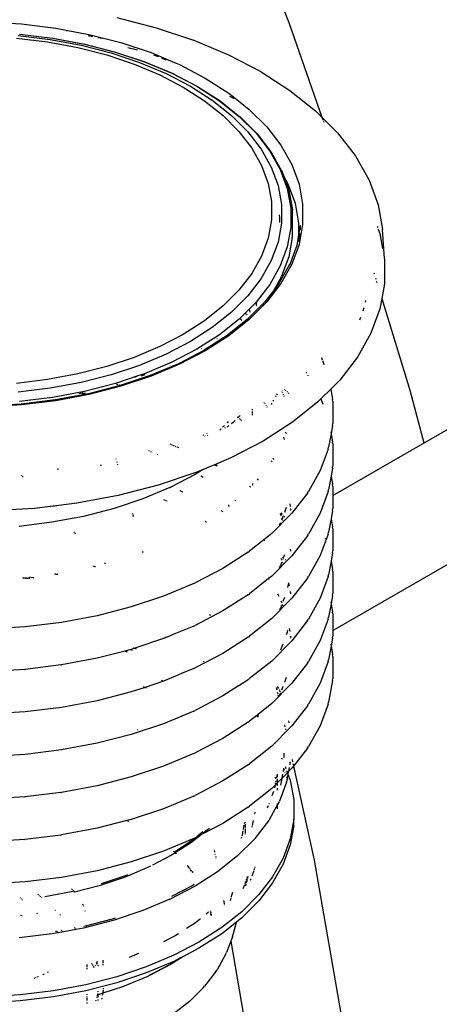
# Model space of a CAD drawing. Extents: x -19547 to -11561, y 2096 to 5601.
# Tile 124 of 168: x -13638 to -13622, y 3030 to 3068. Entities that reach past the tile are written whole.
import ezdxf

# ---------------------------------------------------------------- set-up
doc = ezdxf.new("R2010")
doc.units = 0
doc.header["$MEASUREMENT"] = 0
doc.layers.get('0').update_dxf_attribs({"linetype": 'CONTINUOUS'})
doc.layers.add('PIPING-VENT-ISO', color=3, linetype='CONTINUOUS')
doc.layers.add('TANK-SLOPE', color=2, linetype='CONTINUOUS')

# ---------------------------------------------------------------- blocks, each defined once
blk = doc.blocks.new('8-10 TANKS')
for p, q in [((15.859, 26.417), (17.254, 22.888)), ((13.946, 22.982), (14.704, 22.787)), ((11.443, 22.903), (12.112, 22.862)), ((12.112, 22.862), (12.77, 22.781)), ((12.77, 22.781), (12.969, 22.744)), ((12.969, 22.744), (12.969, 22.742)), ((12.969, 22.744), (13.409, 22.661)), ((12.975, 22.729), (12.978, 22.721)), ((14.704, 22.787), (15.422, 22.548)), ((17.254, 22.888), (17.894, 21.069)), ((12.018, 22.59), (12.614, 22.516)), ((12.048, 22.64), (12.664, 22.564)), ((12.076, 22.666), (12.078, 22.667)), ((12.078, 22.667), (12.71, 22.588)), ((12.664, 22.564), (13.263, 22.452)), ((12.71, 22.588), (12.713, 22.589)), ((12.71, 22.588), (13.327, 22.473)), ((12.713, 22.589), (13.33, 22.473)), ((13.396, 22.637), (13.476, 22.622)), ((13.409, 22.661), (13.792, 22.563)), ((13.581, 22.603), (13.662, 22.587)), ((13.768, 22.567), (13.792, 22.563)), ((13.792, 22.563), (14.024, 22.503)), ((15.427, 22.546), (15.422, 22.548)), ((15.427, 22.546), (16.098, 22.264)), ((12.614, 22.516), (13.194, 22.408)), ((13.194, 22.408), (13.751, 22.265)), ((13.263, 22.452), (13.838, 22.304)), ((13.327, 22.473), (13.919, 22.321)), ((13.33, 22.473), (13.923, 22.321)), ((14.024, 22.503), (14.606, 22.309)), ((14.161, 22.408), (14.346, 22.36)), ((13.751, 22.265), (14.278, 22.089)), ((13.838, 22.304), (14.383, 22.122)), ((13.919, 22.321), (14.48, 22.133)), ((13.923, 22.321), (14.486, 22.133)), ((14.606, 22.309), (14.937, 22.17)), ((14.652, 22.265), (14.744, 22.235)), ((14.805, 22.201), (14.897, 22.171)), ((14.913, 22.178), (14.937, 22.17)), ((14.937, 22.17), (15.09, 22.106)), ((16.098, 22.264), (16.715, 21.944)), ((14.278, 22.089), (14.771, 21.882)), ((14.383, 22.122), (14.893, 21.908)), ((14.48, 22.133), (15.005, 21.913)), ((14.488, 22.132), (14.486, 22.133)), ((14.488, 22.132), (15.013, 21.912)), ((15.066, 22.114), (15.09, 22.106)), ((15.09, 22.106), (15.15, 22.081)), ((15.15, 22.081), (15.649, 21.821)), ((14.771, 21.882), (15.224, 21.646)), ((14.893, 21.908), (15.361, 21.665)), ((15.005, 21.913), (15.487, 21.663)), ((15.013, 21.912), (15.496, 21.661)), ((15.649, 21.821), (16.099, 21.533)), ((16.721, 21.94), (16.715, 21.944)), ((16.721, 21.94), (17.277, 21.584)), ((15.224, 21.646), (15.632, 21.385)), ((15.361, 21.665), (15.782, 21.395)), ((15.487, 21.663), (15.92, 21.385)), ((15.499, 21.659), (15.496, 21.661)), ((15.499, 21.659), (15.934, 21.38)), ((17.277, 21.584), (17.772, 21.191)), ((15.782, 21.395), (16.152, 21.101)), ((16.099, 21.533), (16.288, 21.383)), ((16.112, 21.475), (16.204, 21.427)), ((15.632, 21.385), (15.99, 21.1)), ((15.92, 21.385), (16.301, 21.082)), ((15.934, 21.38), (16.316, 21.077)), ((16.275, 21.39), (16.288, 21.383)), ((16.288, 21.383), (16.495, 21.219)), ((16.495, 21.219), (16.831, 20.883)), ((15.99, 21.1), (16.295, 20.796)), ((16.152, 21.101), (16.467, 20.786)), ((16.301, 21.082), (16.626, 20.758)), ((16.319, 21.074), (16.316, 21.077)), ((16.319, 21.074), (16.644, 20.749)), ((17.772, 21.191), (17.894, 21.069)), ((17.894, 21.069), (18.188, 20.775)), ((17.894, 21.069), (17.915, 21.008)), ((16.831, 20.883), (17.104, 20.528)), ((17.921, 20.991), (17.928, 20.972)), ((16.295, 20.796), (16.543, 20.474)), ((16.467, 20.786), (16.723, 20.454)), ((16.626, 20.758), (16.889, 20.416)), ((16.647, 20.746), (16.644, 20.749)), ((16.647, 20.746), (16.912, 20.403)), ((18.194, 20.769), (18.188, 20.775)), ((18.194, 20.769), (18.532, 20.33)), ((16.543, 20.474), (16.731, 20.139)), ((16.723, 20.454), (16.918, 20.108)), ((17.104, 20.528), (17.312, 20.159)), ((16.889, 20.416), (17.09, 20.06)), ((16.914, 20.4), (16.912, 20.403)), ((16.916, 20.396), (16.914, 20.4)), ((16.916, 20.396), (17.118, 20.038)), ((18.537, 20.323), (18.532, 20.33)), ((18.543, 20.315), (18.537, 20.323)), ((18.543, 20.315), (18.8, 19.857)), ((16.731, 20.139), (16.858, 19.795)), ((16.918, 20.108), (17.049, 19.753)), ((17.312, 20.159), (17.452, 19.779)), ((17.09, 20.06), (17.224, 19.694)), ((17.119, 20.034), (17.118, 20.038)), ((17.119, 20.034), (17.159, 19.928)), ((17.159, 19.928), (17.237, 19.788)), ((17.159, 19.928), (17.255, 19.667)), ((16.858, 19.795), (16.922, 19.445)), ((17.049, 19.753), (17.114, 19.391)), ((17.224, 19.694), (17.292, 19.322)), ((17.237, 19.788), (17.375, 19.413)), ((17.452, 19.779), (17.522, 19.393)), ((18.8, 19.857), (18.974, 19.386)), ((17.256, 19.662), (17.255, 19.667)), ((17.256, 19.662), (17.324, 19.288)), ((16.922, 19.445), (16.922, 19.093)), ((17.114, 19.391), (17.114, 19.028)), ((17.292, 19.322), (17.292, 18.947)), ((17.375, 19.413), (17.445, 19.032)), ((17.522, 19.393), (17.522, 19.005)), ((18.974, 19.386), (19.061, 18.908)), ((17.068, 19.189), (17.077, 19.139)), ((17.077, 19.139), (17.077, 19.043)), ((17.325, 19.284), (17.324, 19.288)), ((17.325, 19.279), (17.325, 19.284)), ((17.325, 18.781), (17.325, 19.279)), ((16.922, 19.093), (16.858, 18.744)), ((17.114, 19.028), (17.049, 18.666)), ((17.292, 18.947), (17.224, 18.575)), ((17.445, 19.032), (17.445, 18.806)), ((17.477, 18.986), (17.445, 18.806)), ((17.522, 19.005), (17.452, 18.619)), ((17.477, 18.986), (17.471, 18.896)), ((18.957, 18.969), (18.966, 18.946)), ((16.858, 18.744), (16.731, 18.399)), ((17.321, 18.756), (17.253, 18.382)), ((17.321, 18.756), (17.325, 18.781)), ((17.445, 18.806), (17.408, 18.603)), ((17.445, 18.806), (17.445, 18.754)), ((17.465, 18.819), (17.453, 18.723)), ((17.465, 18.829), (17.465, 18.819)), ((18.977, 18.916), (19.008, 18.831)), ((19.008, 18.831), (19.061, 18.543)), ((19.096, 18.35), (19.061, 18.908)), ((17.049, 18.666), (16.918, 18.311)), ((17.224, 18.575), (17.09, 18.209)), ((17.408, 18.603), (17.273, 18.236)), ((17.452, 18.619), (17.427, 18.551)), ((17.433, 18.584), (17.427, 18.551)), ((17.445, 18.715), (17.445, 18.675)), ((16.731, 18.399), (16.543, 18.065)), ((17.253, 18.382), (17.118, 18.014)), ((17.427, 18.551), (17.312, 18.239)), ((16.918, 18.311), (16.723, 17.965)), ((17.09, 18.209), (16.889, 17.853)), ((17.272, 18.235), (17.066, 17.87)), ((17.312, 18.239), (17.104, 17.87)), ((17.272, 18.235), (17.269, 18.226)), ((17.273, 18.236), (17.272, 18.235)), ((19.096, 18.35), (19.096, 17.867)), ((16.543, 18.065), (16.295, 17.743)), ((17.106, 17.992), (16.959, 17.73)), ((17.106, 17.992), (17.118, 18.014)), ((18.89, 18.078), (18.898, 18.054)), ((18.912, 18.008), (18.912, 18.007)), ((16.723, 17.965), (16.467, 17.633)), ((16.889, 17.853), (16.626, 17.511)), ((17.104, 17.87), (16.831, 17.515)), ((17.066, 17.87), (16.959, 17.73)), ((18.923, 17.972), (18.928, 17.955)), ((18.938, 17.924), (18.942, 17.91)), ((18.946, 17.897), (18.95, 17.884)), ((19.096, 17.867), (19.044, 17.58)), ((16.295, 17.743), (15.99, 17.439)), ((16.467, 17.633), (16.152, 17.318)), ((16.959, 17.73), (16.795, 17.517)), ((16.959, 17.73), (16.912, 17.646)), ((15.99, 17.439), (15.632, 17.154)), ((16.626, 17.511), (16.301, 17.187)), ((16.795, 17.517), (16.461, 17.183)), ((16.753, 17.438), (16.495, 17.179)), ((16.626, 17.496), (16.626, 17.473)), ((16.626, 17.466), (16.626, 17.459)), ((16.626, 17.452), (16.626, 17.44)), ((16.831, 17.515), (16.753, 17.438)), ((16.78, 17.472), (16.753, 17.438)), ((18.729, 17.544), (18.722, 17.51)), ((19.044, 17.58), (19.008, 17.386)), ((19.044, 17.58), (19.586, 15.818)), ((16.152, 17.318), (15.782, 17.024)), ((16.423, 17.293), (16.437, 17.284)), ((16.441, 17.281), (16.446, 17.279)), ((16.45, 17.276), (16.457, 17.271)), ((16.497, 17.367), (16.5, 17.348)), ((16.501, 17.341), (16.503, 17.335)), ((16.504, 17.33), (16.505, 17.32)), ((18.7, 17.4), (18.677, 17.337)), ((19.008, 17.386), (18.834, 16.913)), ((15.632, 17.154), (15.224, 16.892)), ((16.301, 17.187), (15.92, 16.884)), ((16.461, 17.183), (16.068, 16.871)), ((16.495, 17.179), (16.099, 16.865)), ((16.326, 17.196), (16.334, 17.181)), ((16.337, 17.176), (16.339, 17.172)), ((16.342, 17.168), (16.346, 17.16)), ((18.633, 17.218), (18.613, 17.163)), ((15.224, 16.892), (14.771, 16.657)), ((15.782, 17.024), (15.361, 16.754)), ((15.92, 16.884), (15.487, 16.606)), ((16.068, 16.871), (15.627, 16.588)), ((16.099, 16.865), (15.649, 16.577)), ((18.834, 16.913), (18.575, 16.453)), ((15.361, 16.754), (14.893, 16.51)), ((15.873, 16.815), (15.878, 16.812)), ((14.771, 16.657), (14.278, 16.45)), ((14.893, 16.51), (14.383, 16.297)), ((15.487, 16.606), (15.005, 16.356)), ((15.621, 16.584), (15.13, 16.329)), ((15.649, 16.577), (15.15, 16.317)), ((15.569, 16.62), (15.573, 16.617)), ((15.621, 16.584), (15.624, 16.586)), ((15.624, 16.586), (15.627, 16.588)), ((14.278, 16.45), (13.751, 16.274)), ((14.383, 16.297), (13.838, 16.115)), ((15.005, 16.356), (14.48, 16.136)), ((15.13, 16.329), (14.588, 16.102)), ((15.15, 16.317), (14.606, 16.089)), ((17.882, 16.445), (17.898, 16.4)), ((17.902, 16.389), (17.92, 16.341)), ((17.924, 16.33), (17.932, 16.308)), ((18.575, 16.453), (18.235, 16.011)), ((13.194, 16.131), (12.614, 16.022)), ((13.751, 16.274), (13.194, 16.131)), ((13.838, 16.115), (13.263, 15.967)), ((14.348, 16.092), (13.919, 15.949)), ((14.588, 16.102), (14.009, 15.909)), ((14.348, 16.092), (14.286, 16.065)), ((14.48, 16.136), (14.348, 16.092)), ((14.483, 16.114), (14.416, 16.086)), ((17.586, 16.161), (17.593, 16.152)), ((17.631, 16.096), (17.625, 16.106)), ((12.614, 16.022), (12.018, 15.949)), ((13.263, 15.967), (12.664, 15.855)), ((13.919, 15.949), (13.327, 15.796)), ((14.009, 15.909), (13.398, 15.752)), ((13.943, 15.934), (13.953, 15.932)), ((13.962, 15.929), (13.972, 15.927)), ((13.991, 15.922), (14, 15.919)), ((14.008, 15.917), (14.016, 15.915)), ((14.606, 16.089), (14.024, 15.895)), ((18.235, 16.011), (18.062, 15.839)), ((12.664, 15.855), (12.048, 15.779)), ((13.327, 15.796), (12.71, 15.681)), ((13.398, 15.752), (12.762, 15.633)), ((13.409, 15.737), (12.77, 15.617)), ((13.297, 15.769), (13.217, 15.749)), ((13.337, 15.759), (13.278, 15.744)), ((14.024, 15.895), (13.409, 15.737)), ((17.031, 15.748), (17.02, 15.73)), ((17.123, 15.807), (17.126, 15.798)), ((17.13, 15.788), (17.134, 15.777)), ((17.146, 15.744), (17.15, 15.733)), ((17.172, 15.839), (17.179, 15.832)), ((17.187, 15.824), (17.195, 15.816)), ((17.22, 15.792), (17.228, 15.783)), ((17.245, 15.767), (17.253, 15.759)), ((18.062, 15.839), (17.873, 15.65)), ((18.062, 15.839), (18.098, 15.64)), ((19.586, 15.818), (19.854, 14.804)), ((12.107, 15.552), (11.442, 15.512)), ((12.112, 15.536), (11.443, 15.495)), ((12.71, 15.681), (12.076, 15.603)), ((12.762, 15.633), (12.107, 15.552)), ((12.77, 15.617), (12.112, 15.536)), ((16.773, 15.583), (16.779, 15.575)), ((16.785, 15.567), (16.792, 15.558)), ((16.813, 15.531), (16.82, 15.521)), ((16.926, 15.562), (16.914, 15.542)), ((16.962, 15.626), (16.95, 15.605)), ((17.009, 15.71), (16.998, 15.69)), ((17.158, 15.711), (17.162, 15.701)), ((17.816, 15.593), (17.324, 15.202)), ((17.873, 15.65), (17.816, 15.593)), ((17.873, 15.65), (17.91, 15.551)), ((18.102, 15.603), (18.098, 15.64)), ((18.102, 15.603), (18.102, 15.18)), ((16.32, 15.335), (16.279, 15.294)), ((16.548, 15.454), (16.548, 15.432)), ((16.548, 15.407), (16.548, 15.381)), ((16.548, 15.368), (16.548, 15.342)), ((16.834, 15.503), (16.841, 15.494)), ((16.073, 15.194), (16.069, 15.19)), ((16.073, 15.194), (16.074, 15.196)), ((16.074, 15.196), (16.077, 15.198)), ((16.09, 15.216), (16.077, 15.198)), ((16.191, 15.207), (16.151, 15.175)), ((16.222, 15.237), (16.191, 15.207)), ((16.264, 15.306), (16.279, 15.294)), ((16.279, 15.294), (16.273, 15.289)), ((16.279, 15.294), (16.281, 15.292)), ((16.299, 15.278), (16.311, 15.268)), ((16.311, 15.268), (16.318, 15.262)), ((16.326, 15.253), (16.343, 15.236)), ((17.324, 15.202), (16.764, 14.842)), ((18.098, 15.142), (18.102, 15.18)), ((15.602, 14.964), (15.614, 14.957)), ((15.676, 14.995), (15.679, 14.984)), ((15.686, 14.962), (15.689, 14.951)), ((15.952, 15.074), (15.931, 15.052)), ((15.982, 15.123), (15.989, 15.12)), ((15.989, 15.12), (15.995, 15.116)), ((16.016, 15.138), (15.995, 15.116)), ((16.018, 15.101), (16.03, 15.094)), ((16.104, 15.137), (16.07, 15.11)), ((17.186, 15.009), (17.202, 14.993)), ((17.204, 14.991), (17.211, 14.984)), ((18.069, 14.983), (18.022, 14.722)), ((18.062, 15.02), (18.069, 14.983)), ((18.098, 15.142), (18.069, 14.983)), ((18.069, 14.983), (18.098, 14.823)), ((14.967, 14.787), (14.978, 14.782)), ((14.991, 14.777), (15.005, 14.771)), ((15.637, 14.942), (15.649, 14.934)), ((16.764, 14.842), (16.141, 14.519)), ((17.151, 14.914), (17.162, 14.884)), ((17.163, 14.88), (17.168, 14.868)), ((18.102, 14.786), (18.098, 14.823)), ((18.102, 14.786), (18.102, 14.362)), ((14.553, 14.659), (14.566, 14.653)), ((14.594, 14.641), (14.61, 14.635)), ((14.713, 14.592), (14.729, 14.585)), ((15.019, 14.765), (15.05, 14.752)), ((15.066, 14.745), (15.082, 14.739)), ((15.098, 14.732), (15.13, 14.718)), ((18.01, 14.685), (17.858, 14.272)), ((18.01, 14.685), (18.022, 14.722)), ((13.928, 14.498), (13.93, 14.49)), ((13.935, 14.472), (13.936, 14.471)), ((13.945, 14.442), (13.948, 14.431)), ((13.958, 14.398), (13.962, 14.387)), ((15.828, 14.387), (15.596, 14.29)), ((15.859, 14.4), (15.828, 14.387)), ((15.828, 14.387), (15.868, 14.366)), ((16.141, 14.519), (15.859, 14.4)), ((15.859, 14.4), (15.869, 14.367)), ((16.913, 14.462), (16.915, 14.46)), ((16.917, 14.458), (16.927, 14.45)), ((16.927, 14.45), (16.936, 14.442)), ((16.947, 14.514), (16.95, 14.508)), ((16.952, 14.505), (16.957, 14.497)), ((16.958, 14.494), (16.963, 14.485)), ((12.799, 14.308), (12.825, 14.303)), ((13.625, 14.382), (13.651, 14.375)), ((15.464, 14.235), (14.739, 13.993)), ((15.454, 14.199), (14.975, 13.95)), ((15.596, 14.29), (15.454, 14.199)), ((15.596, 14.29), (15.464, 14.235)), ((17.858, 14.272), (17.632, 13.87)), ((18.098, 14.325), (18.069, 14.165)), ((18.098, 14.325), (18.102, 14.362)), ((12.142, 14.148), (12.112, 14.18)), ((15.563, 14.172), (15.57, 14.168)), ((15.574, 14.165), (15.583, 14.159)), ((15.588, 14.157), (15.607, 14.144)), ((16.554, 14.026), (16.554, 13.991)), ((16.644, 14.116), (16.659, 14.096)), ((16.66, 14.094), (16.662, 14.092)), ((18.069, 14.165), (18.022, 13.904)), ((18.068, 14.172), (18.069, 14.165)), ((18.069, 14.165), (18.098, 14.005)), ((14.739, 13.993), (13.974, 13.796)), ((14.968, 13.947), (14.449, 13.729)), ((14.968, 13.947), (14.975, 13.95)), ((15.15, 13.893), (15.155, 13.891)), ((15.159, 13.889), (15.175, 13.882)), ((15.181, 13.88), (15.199, 13.872)), ((15.211, 13.867), (15.217, 13.865)), ((16.5, 13.972), (16.52, 13.957)), ((16.522, 13.955), (16.524, 13.954)), ((16.554, 13.988), (16.554, 13.984)), ((17.613, 13.839), (17.316, 13.454)), ((17.613, 13.839), (17.632, 13.87)), ((18.01, 13.869), (17.858, 13.456)), ((18.01, 13.869), (18.022, 13.904)), ((18.102, 13.968), (18.098, 14.005)), ((18.102, 13.968), (18.102, 13.545)), ((13.178, 13.647), (12.829, 13.604)), ((13.974, 13.796), (13.178, 13.647)), ((14.449, 13.729), (13.892, 13.544)), ((14.843, 13.72), (14.877, 13.706)), ((14.89, 13.7), (14.916, 13.689)), ((16.216, 13.71), (16.218, 13.709)), ((16.22, 13.707), (16.229, 13.7)), ((16.231, 13.698), (16.239, 13.692)), ((17.273, 13.632), (17.282, 13.581)), ((12.359, 13.547), (11.526, 13.496)), ((12.666, 13.584), (12.359, 13.547)), ((12.829, 13.604), (12.666, 13.584)), ((12.672, 13.577), (12.666, 13.584)), ((12.829, 13.604), (12.707, 13.581)), ((13.892, 13.544), (13.306, 13.393)), ((14.249, 13.447), (14.251, 13.439)), ((15.955, 13.503), (15.958, 13.502)), ((15.961, 13.501), (15.971, 13.495)), ((15.974, 13.494), (15.983, 13.489)), ((16.094, 13.614), (16.095, 13.611)), ((16.096, 13.608), (16.099, 13.596)), ((16.099, 13.594), (16.102, 13.583)), ((17.088, 13.447), (17.091, 13.443)), ((17.092, 13.439), (17.091, 13.443)), ((17.1, 13.46), (17.13, 13.43)), ((17.205, 13.564), (17.17, 13.47)), ((17.29, 13.539), (17.291, 13.535)), ((17.291, 13.531), (17.291, 13.535)), ((17.292, 13.529), (17.291, 13.531)), ((17.292, 13.529), (17.291, 13.505)), ((17.291, 13.427), (17.316, 13.454)), ((17.858, 13.456), (17.632, 13.054)), ((18.098, 13.508), (18.069, 13.348)), ((18.098, 13.508), (18.102, 13.545)), ((12.695, 13.279), (12.067, 13.201)), ((13.306, 13.393), (12.695, 13.279)), ((14.252, 13.434), (14.254, 13.429)), ((14.255, 13.424), (14.259, 13.408)), ((14.261, 13.403), (14.263, 13.392)), ((15.648, 13.301), (15.664, 13.29)), ((15.667, 13.289), (15.671, 13.286)), ((17.291, 13.427), (16.927, 13.064)), ((17.091, 13.253), (17.072, 13.221)), ((17.092, 13.257), (17.091, 13.253)), ((17.093, 13.437), (17.092, 13.439)), ((17.092, 13.257), (17.093, 13.259)), ((17.093, 13.437), (17.105, 13.404)), ((17.097, 13.272), (17.093, 13.259)), ((17.126, 13.348), (17.116, 13.323)), ((17.118, 13.368), (17.126, 13.348)), ((17.141, 13.39), (17.126, 13.348)), ((17.126, 13.348), (17.13, 13.337)), ((17.139, 13.313), (17.14, 13.309)), ((17.155, 13.405), (17.177, 13.383)), ((18.069, 13.348), (18.022, 13.087)), ((18.068, 13.355), (18.069, 13.348)), ((18.069, 13.348), (18.098, 13.189)), ((13.127, 13.088), (13.116, 13.099)), ((13.143, 13.07), (13.131, 13.083)), ((13.156, 13.057), (13.147, 13.066)), ((16.927, 13.064), (16.864, 13.013)), ((18.01, 13.051), (18.022, 13.087)), ((18.102, 13.152), (18.098, 13.189)), ((18.102, 13.152), (18.102, 12.728)), ((16.772, 12.94), (16.5, 12.724)), ((16.767, 12.943), (16.772, 12.94)), ((16.864, 13.013), (16.772, 12.94)), ((16.772, 12.94), (16.792, 12.924)), ((16.864, 13.013), (16.861, 13.017)), ((16.872, 13.004), (16.864, 13.013)), ((17.613, 13.022), (17.316, 12.637)), ((17.613, 13.022), (17.632, 13.054)), ((18.01, 13.051), (17.858, 12.638)), ((17.954, 12.979), (17.96, 12.964)), ((14.44, 12.723), (14.442, 12.716)), ((14.443, 12.713), (14.447, 12.699)), ((16.473, 12.703), (15.989, 12.393)), ((16.473, 12.703), (16.5, 12.724)), ((17.282, 12.764), (17.29, 12.721)), ((18.098, 12.691), (18.069, 12.531)), ((18.098, 12.691), (18.102, 12.728)), ((13.719, 12.489), (13.71, 12.497)), ((16.352, 12.639), (16.353, 12.634)), ((17.291, 12.61), (16.927, 12.246)), ((17.116, 12.506), (17.093, 12.442)), ((17.105, 12.587), (17.119, 12.55)), ((17.13, 12.519), (17.14, 12.492)), ((17.131, 12.613), (17.149, 12.595)), ((17.149, 12.595), (17.141, 12.573)), ((17.17, 12.652), (17.149, 12.595)), ((17.149, 12.595), (17.156, 12.588)), ((17.177, 12.566), (17.189, 12.555)), ((17.291, 12.61), (17.316, 12.637)), ((17.858, 12.638), (17.632, 12.236)), ((18.069, 12.531), (18.022, 12.27)), ((18.068, 12.538), (18.069, 12.531)), ((18.069, 12.531), (18.098, 12.371)), ((13.487, 12.439), (13.507, 12.434)), ((13.517, 12.432), (13.537, 12.427)), ((13.731, 12.476), (13.722, 12.485)), ((15.989, 12.393), (15.452, 12.114)), ((17.091, 12.436), (17.071, 12.402)), ((17.091, 12.436), (17.092, 12.44)), ((17.092, 12.44), (17.093, 12.442)), ((18.102, 12.334), (18.098, 12.371)), ((18.102, 12.334), (18.102, 11.911)), ((12.134, 12.213), (12.165, 12.209)), ((12.174, 12.218), (12.204, 12.214)), ((12.175, 12.208), (12.211, 12.204)), ((12.214, 12.213), (12.25, 12.208)), ((12.219, 12.203), (12.234, 12.201)), ((12.25, 12.227), (12.281, 12.224)), ((12.258, 12.208), (12.273, 12.206)), ((12.291, 12.222), (12.327, 12.218)), ((12.335, 12.217), (12.35, 12.215)), ((12.749, 12.29), (12.769, 12.287)), ((12.775, 12.285), (12.81, 12.279)), ((16.864, 12.196), (16.5, 11.907)), ((16.861, 12.2), (16.864, 12.196)), ((16.927, 12.246), (16.864, 12.196)), ((16.864, 12.196), (16.872, 12.186)), ((17.249, 12.116), (17.232, 12.025)), ((17.251, 12.118), (17.262, 12.055)), ((17.613, 12.204), (17.316, 11.819)), ((17.613, 12.204), (17.632, 12.236)), ((18.01, 12.234), (17.858, 11.821)), ((18.01, 12.234), (18.022, 12.27)), ((15.426, 12.102), (14.845, 11.858)), ((15.426, 12.102), (15.452, 12.114)), ((17.282, 11.947), (17.29, 11.904)), ((14.845, 11.858), (14.222, 11.651)), ((16.473, 11.887), (15.989, 11.577)), ((16.473, 11.887), (16.5, 11.907)), ((17.291, 11.792), (16.927, 11.429)), ((17.037, 11.904), (17.064, 11.856)), ((17.105, 11.77), (17.119, 11.733)), ((17.171, 11.836), (17.141, 11.755)), ((17.291, 11.792), (17.316, 11.819)), ((17.858, 11.821), (17.632, 11.419)), ((18.062, 11.751), (18.069, 11.714)), ((18.098, 11.874), (18.069, 11.714)), ((18.098, 11.874), (18.102, 11.911)), ((14.222, 11.651), (13.566, 11.482)), ((15.989, 11.577), (15.452, 11.297)), ((17.091, 11.618), (17.074, 11.59)), ((17.091, 11.618), (17.092, 11.623)), ((17.092, 11.623), (17.093, 11.624)), ((17.116, 11.688), (17.093, 11.624)), ((17.13, 11.702), (17.14, 11.675)), ((18.069, 11.714), (18.022, 11.453)), ((18.069, 11.714), (18.098, 11.554)), ((18.102, 11.517), (18.098, 11.554)), ((13.566, 11.482), (12.883, 11.354)), ((15.725, 11.506), (15.749, 11.491)), ((16.927, 11.429), (16.5, 11.09)), ((17.613, 11.388), (17.316, 11.003)), ((17.613, 11.388), (17.632, 11.419)), ((18.01, 11.417), (17.858, 11.004)), ((18.01, 11.417), (18.022, 11.453)), ((18.102, 11.517), (18.102, 11.093)), ((12.181, 11.268), (11.466, 11.224)), ((12.883, 11.354), (12.181, 11.268)), ((15.426, 11.285), (15.077, 11.139)), ((15.213, 11.205), (15.219, 11.202)), ((15.239, 11.216), (15.243, 11.214)), ((15.426, 11.285), (15.452, 11.297)), ((17.232, 11.208), (17.225, 11.168)), ((17.262, 11.238), (17.273, 11.181)), ((14.845, 11.042), (14.294, 10.858)), ((14.88, 11.057), (14.845, 11.042)), ((14.874, 11.08), (14.878, 11.065)), ((14.879, 11.062), (14.88, 11.057)), ((15.077, 11.139), (14.88, 11.057)), ((15.077, 11.139), (15.071, 11.145)), ((16.473, 11.069), (15.989, 10.759)), ((16.473, 11.069), (16.5, 11.09)), ((17.224, 11.161), (17.205, 11.113)), ((17.224, 11.161), (17.225, 11.166)), ((17.225, 11.166), (17.225, 11.168)), ((17.29, 11.087), (17.291, 11.084)), ((17.291, 11.08), (17.291, 11.084)), ((17.292, 11.077), (17.291, 11.08)), ((17.292, 11.077), (17.291, 11.054)), ((17.291, 10.976), (17.316, 11.003)), ((17.858, 11.004), (17.632, 10.603)), ((18.098, 11.056), (18.069, 10.897)), ((18.098, 11.056), (18.102, 11.093)), ((14.104, 10.804), (13.566, 10.666)), ((14.096, 10.806), (14.104, 10.804)), ((14.214, 10.832), (14.104, 10.804)), ((14.104, 10.804), (14.144, 10.791)), ((14.207, 10.835), (14.214, 10.832)), ((14.222, 10.834), (14.214, 10.832)), ((14.214, 10.832), (14.241, 10.823)), ((14.294, 10.858), (14.222, 10.834)), ((14.264, 10.868), (14.275, 10.864)), ((14.289, 10.859), (14.294, 10.858)), ((14.294, 10.858), (14.32, 10.849)), ((17.291, 10.976), (16.927, 10.612)), ((17.141, 10.939), (17.097, 10.82)), ((18.069, 10.897), (18.022, 10.635)), ((18.062, 10.934), (18.068, 10.904)), ((18.069, 10.897), (18.098, 10.737)), ((13.566, 10.666), (12.883, 10.537)), ((15.989, 10.759), (15.452, 10.48)), ((15.625, 10.595), (15.616, 10.604)), ((16.927, 10.612), (16.5, 10.273)), ((17.073, 10.772), (17.072, 10.769)), ((17.613, 10.57), (17.632, 10.603)), ((18.01, 10.6), (18.022, 10.635)), ((18.102, 10.7), (18.098, 10.737)), ((18.102, 10.7), (18.102, 10.277)), ((12.173, 10.45), (11.464, 10.407)), ((12.173, 10.45), (12.181, 10.451)), ((12.87, 10.536), (12.181, 10.451)), ((12.87, 10.536), (12.883, 10.537)), ((15.426, 10.468), (15.189, 10.369)), ((15.426, 10.468), (15.452, 10.48)), ((17.613, 10.57), (17.316, 10.185)), ((18.01, 10.6), (17.858, 10.187)), ((14.845, 10.224), (14.489, 10.106)), ((14.809, 10.241), (14.839, 10.225)), ((15.075, 10.321), (14.845, 10.224)), ((15.073, 10.329), (15.075, 10.321)), ((15.189, 10.369), (15.075, 10.321)), ((15.18, 10.374), (15.189, 10.369)), ((15.217, 10.389), (15.222, 10.386)), ((16.473, 10.252), (16.31, 10.148)), ((16.473, 10.252), (16.5, 10.273)), ((17.205, 10.296), (17.17, 10.201)), ((18.098, 10.24), (18.022, 9.819)), ((18.098, 10.24), (18.102, 10.277)), ((14.489, 10.106), (14.222, 10.017)), ((14.456, 10.123), (14.486, 10.107)), ((14.489, 10.106), (14.51, 10.095)), ((16.285, 10.132), (15.989, 9.942)), ((16.284, 10.134), (16.285, 10.132)), ((16.31, 10.148), (16.285, 10.132)), ((16.285, 10.132), (16.286, 10.13)), ((16.308, 10.15), (16.31, 10.148)), ((17.291, 10.158), (16.927, 9.795)), ((17.014, 10.104), (17.025, 10.055)), ((17.034, 10.124), (17.056, 10.086)), ((17.074, 10.05), (17.073, 10.053)), ((17.074, 10.05), (17.084, 10.022)), ((17.141, 10.121), (17.116, 10.054)), ((17.291, 10.158), (17.316, 10.185)), ((17.858, 10.187), (17.632, 9.785)), ((13.566, 9.848), (12.883, 9.72)), ((14.222, 10.017), (13.566, 9.848)), ((15.989, 9.942), (15.452, 9.663)), ((17.034, 10.014), (17.042, 9.98)), ((17.047, 9.953), (17.053, 9.928)), ((17.091, 9.984), (17.072, 9.952)), ((17.091, 9.984), (17.092, 9.988)), ((17.092, 9.988), (17.093, 9.99)), ((17.093, 9.999), (17.095, 9.995)), ((17.095, 9.995), (17.093, 9.99)), ((17.097, 10.003), (17.095, 9.995)), ((17.095, 9.995), (17.098, 9.986)), ((12.883, 9.72), (12.181, 9.634)), ((15.426, 9.65), (15.452, 9.663)), ((16.927, 9.795), (16.665, 9.586)), ((17.613, 9.753), (17.316, 9.368)), ((17.613, 9.753), (17.632, 9.785)), ((18.01, 9.782), (17.858, 9.369)), ((18.01, 9.782), (18.022, 9.819)), ((12.181, 9.634), (11.466, 9.59)), ((15.426, 9.65), (14.845, 9.407)), ((16.638, 9.565), (16.5, 9.456)), ((16.659, 9.581), (16.638, 9.565)), ((16.638, 9.565), (16.641, 9.548)), ((16.659, 9.581), (16.651, 9.541)), ((16.665, 9.586), (16.659, 9.581)), ((16.665, 9.532), (16.665, 9.586)), ((14.845, 9.407), (14.222, 9.199)), ((14.351, 9.286), (14.346, 9.292)), ((16.473, 9.435), (15.989, 9.125)), ((16.473, 9.435), (16.5, 9.456)), ((17.291, 9.341), (16.927, 8.978)), ((17.172, 9.386), (17.181, 9.344)), ((17.189, 9.309), (17.193, 9.292)), ((17.25, 9.464), (17.258, 9.421)), ((17.291, 9.341), (17.316, 9.368)), ((17.858, 9.369), (17.632, 8.968)), ((14.222, 9.199), (13.566, 9.031)), ((15.989, 9.125), (15.452, 8.846)), ((12.883, 8.903), (12.181, 8.816)), ((13.566, 9.031), (12.883, 8.903)), ((16.927, 8.978), (16.5, 8.638)), ((17.613, 8.936), (17.347, 8.591)), ((17.613, 8.936), (17.632, 8.968)), ((12.181, 8.816), (11.466, 8.773)), ((15.426, 8.834), (14.845, 8.59)), ((15.426, 8.834), (15.452, 8.846)), ((17.113, 8.75), (17.127, 8.725)), ((17.161, 8.84), (17.161, 8.759)), ((17.319, 8.716), (17.328, 8.675)), ((14.845, 8.59), (14.222, 8.383)), ((16.473, 8.618), (16.26, 8.482)), ((16.473, 8.618), (16.5, 8.638)), ((17.155, 8.549), (17.144, 8.491)), ((17.154, 8.551), (17.155, 8.549)), ((17.156, 8.552), (17.155, 8.549)), ((17.155, 8.549), (17.168, 8.514)), ((17.186, 8.582), (17.199, 8.546)), ((17.291, 8.524), (17.246, 8.479)), ((17.262, 8.566), (17.249, 8.497)), ((17.279, 8.664), (17.271, 8.617)), ((17.279, 8.664), (17.28, 8.676)), ((17.291, 8.524), (17.316, 8.551)), ((17.347, 8.591), (17.316, 8.551)), ((17.336, 8.64), (17.343, 8.609)), ((17.345, 8.596), (17.347, 8.591)), ((17.347, 8.591), (17.744, 6.784)), ((14.222, 8.383), (13.566, 8.214)), ((16.26, 8.482), (15.989, 8.308)), ((16.26, 8.484), (16.26, 8.482)), ((16.26, 8.482), (16.262, 8.477)), ((16.994, 8.379), (17, 8.346)), ((17.028, 8.424), (17.017, 8.363)), ((17.041, 8.387), (17.041, 8.437)), ((17.119, 8.353), (17.041, 8.274)), ((17.041, 8.288), (17.041, 8.345)), ((17.119, 8.353), (17.097, 8.228)), ((17.23, 8.463), (17.119, 8.353)), ((17.12, 8.355), (17.119, 8.353)), ((17.135, 8.439), (17.123, 8.37)), ((17.179, 8.483), (17.185, 8.468)), ((17.224, 8.361), (17.212, 8.292)), ((17.213, 8.509), (17.226, 8.473)), ((17.213, 8.392), (17.224, 8.361)), ((17.239, 8.439), (17.224, 8.361)), ((17.224, 8.361), (17.231, 8.343)), ((17.229, 8.464), (17.23, 8.463)), ((17.246, 8.479), (17.23, 8.463)), ((17.23, 8.463), (17.239, 8.439)), ((17.246, 8.479), (17.239, 8.439)), ((17.239, 8.439), (17.281, 8.323)), ((17.246, 8.481), (17.246, 8.479)), ((13.566, 8.214), (12.883, 8.086)), ((15.989, 8.308), (15.452, 8.029)), ((16.927, 8.161), (16.5, 7.822)), ((16.992, 8.225), (16.927, 8.161)), ((16.992, 8.225), (16.982, 8.172)), ((17.041, 8.274), (16.992, 8.225)), ((16.992, 8.227), (16.992, 8.225)), ((16.999, 8.265), (16.995, 8.242)), ((17.007, 8.309), (17.002, 8.282)), ((17.007, 8.311), (17.007, 8.309)), ((17.007, 8.311), (17.007, 8.311)), ((17.007, 8.309), (17.008, 8.305)), ((17.041, 8.274), (17.041, 8.276)), ((17.041, 8.256), (17.041, 8.274)), ((17.041, 8.217), (17.041, 8.246)), ((17.041, 8.128), (17.041, 8.166)), ((17.209, 8.28), (17.074, 7.915)), ((17.209, 8.28), (17.212, 8.292)), ((17.281, 8.323), (17.35, 7.947)), ((12.173, 7.999), (11.464, 7.956)), ((12.173, 7.999), (12.181, 8)), ((12.87, 8.084), (12.181, 8)), ((12.87, 8.084), (12.883, 8.086)), ((15.426, 8.016), (14.845, 7.773)), ((15.426, 8.016), (15.452, 8.029)), ((16.961, 8.104), (16.93, 8.021)), ((17.041, 8.127), (17.041, 8.128)), ((14.845, 7.773), (14.222, 7.565)), ((16.473, 7.801), (15.989, 7.49)), ((16.473, 7.801), (16.5, 7.822)), ((16.853, 7.812), (16.838, 7.785)), ((16.851, 7.804), (16.853, 7.812)), ((16.853, 7.812), (16.855, 7.816)), ((16.86, 7.83), (16.855, 7.816)), ((17.041, 7.853), (16.87, 7.549)), ((16.876, 7.873), (16.871, 7.859)), ((17.07, 7.904), (17.041, 7.853)), ((17.041, 7.855), (17.041, 7.873)), ((17.041, 7.769), (17.041, 7.853)), ((17.07, 7.904), (17.074, 7.915)), ((17.35, 7.947), (17.35, 7.57)), ((16.599, 7.705), (16.593, 7.673)), ((13.566, 7.397), (12.883, 7.269)), ((14.139, 7.544), (13.566, 7.397)), ((14.167, 7.53), (14.139, 7.544)), ((14.141, 7.544), (14.139, 7.544)), ((14.222, 7.565), (14.141, 7.544)), ((14.141, 7.544), (14.169, 7.53)), ((15.989, 7.49), (15.573, 7.274)), ((15.716, 7.387), (15.598, 7.293)), ((15.728, 7.394), (15.731, 7.383)), ((16.392, 7.455), (16.378, 7.376)), ((16.401, 7.503), (16.397, 7.48)), ((16.415, 7.517), (16.415, 7.498)), ((16.415, 7.478), (16.415, 7.413)), ((16.415, 7.391), (16.415, 7.311)), ((16.549, 7.429), (16.546, 7.412)), ((16.57, 7.546), (16.552, 7.449)), ((16.863, 7.539), (16.601, 7.198)), ((16.863, 7.539), (16.87, 7.549)), ((17.35, 7.57), (17.281, 7.194)), ((17.35, 7.452), (17.281, 7.076)), ((17.35, 7.452), (17.35, 7.57)), ((12.87, 7.267), (12.181, 7.182)), ((12.87, 7.267), (12.883, 7.269)), ((15.426, 7.199), (14.845, 6.955)), ((15.459, 7.215), (15.359, 7.136)), ((15.573, 7.274), (15.384, 7.124)), ((15.426, 7.199), (15.452, 7.211)), ((15.459, 7.215), (15.452, 7.211)), ((15.573, 7.274), (15.459, 7.215)), ((15.602, 7.328), (15.483, 7.234)), ((15.733, 7.375), (15.735, 7.365)), ((16.343, 7.224), (16.335, 7.201)), ((16.357, 7.26), (16.353, 7.249)), ((16.373, 7.349), (16.357, 7.26)), ((16.415, 7.295), (16.415, 7.281)), ((16.593, 7.19), (16.601, 7.198)), ((17.281, 7.194), (17.145, 6.824)), ((12.173, 7.181), (11.464, 7.138)), ((12.173, 7.181), (12.181, 7.182)), ((15.359, 7.136), (15.054, 6.939)), ((15.384, 7.124), (15.071, 6.923)), ((16.593, 7.19), (16.271, 6.868)), ((17.281, 7.076), (17.145, 6.707)), ((14.845, 6.955), (14.222, 6.748)), ((14.999, 6.877), (14.635, 6.688)), ((15.07, 6.922), (14.999, 6.877)), ((15.05, 6.942), (15.034, 6.958)), ((15.035, 6.959), (15.054, 6.939)), ((15.056, 6.936), (15.053, 6.939)), ((15.054, 6.939), (15.053, 6.939)), ((15.054, 6.939), (15.057, 6.936)), ((15.07, 6.922), (15.062, 6.93)), ((15.063, 6.931), (15.071, 6.923)), ((15.071, 6.923), (15.07, 6.922)), ((15.073, 6.919), (15.07, 6.922)), ((15.071, 6.923), (15.073, 6.92)), ((15.087, 6.905), (15.078, 6.914)), ((15.079, 6.915), (15.088, 6.906)), ((15.819, 6.983), (15.822, 6.969)), ((15.825, 6.954), (15.828, 6.939)), ((15.835, 6.906), (15.839, 6.89)), ((15.846, 6.859), (15.849, 6.845)), ((15.852, 6.831), (15.855, 6.819)), ((16.271, 6.868), (15.892, 6.567)), ((17.145, 6.824), (16.943, 6.465)), ((14.222, 6.748), (13.566, 6.579)), ((14.571, 6.654), (14.105, 6.459)), ((14.597, 6.668), (14.571, 6.654)), ((15.311, 6.669), (15.304, 6.679)), ((15.305, 6.679), (15.312, 6.67)), ((15.337, 6.636), (15.319, 6.659)), ((15.32, 6.659), (15.338, 6.636)), ((16.596, 6.619), (16.599, 6.631)), ((16.603, 6.653), (16.602, 6.643)), ((17.145, 6.707), (16.943, 6.348)), ((17.744, 6.784), (18.341, 3.351)), ((12.883, 6.451), (12.181, 6.365)), ((13.566, 6.579), (12.883, 6.451)), ((14.105, 6.459), (13.606, 6.292)), ((14.087, 6.474), (13.648, 6.328)), ((14.152, 6.502), (14.087, 6.474)), ((15.356, 6.611), (15.347, 6.624)), ((15.348, 6.624), (15.357, 6.612)), ((15.385, 6.574), (15.366, 6.598)), ((15.367, 6.599), (15.386, 6.575)), ((15.409, 6.542), (15.394, 6.563)), ((15.395, 6.563), (15.41, 6.543)), ((15.884, 6.561), (15.454, 6.285)), ((15.884, 6.561), (15.892, 6.567)), ((16.453, 6.45), (16.452, 6.449)), ((16.453, 6.452), (16.454, 6.455)), ((16.453, 6.45), (16.453, 6.452)), ((16.454, 6.455), (16.457, 6.462)), ((16.454, 6.46), (16.454, 6.455)), ((16.463, 6.455), (16.458, 6.428)), ((16.467, 6.476), (16.465, 6.466)), ((16.58, 6.575), (16.544, 6.476)), ((16.591, 6.604), (16.588, 6.597)), ((16.591, 6.604), (16.596, 6.619)), ((16.943, 6.465), (16.677, 6.12)), ((12.181, 6.365), (11.466, 6.322)), ((13.606, 6.292), (13.133, 6.171)), ((15.454, 6.285), (14.975, 6.036)), ((15.394, 6.291), (14.997, 6.085)), ((15.434, 6.317), (15.394, 6.291)), ((16.401, 6.311), (16.372, 6.233)), ((16.423, 6.371), (16.408, 6.33)), ((16.427, 6.287), (16.435, 6.32)), ((16.446, 6.432), (16.431, 6.393)), ((16.441, 6.342), (16.448, 6.371)), ((16.448, 6.373), (16.449, 6.375)), ((16.448, 6.373), (16.448, 6.371)), ((16.456, 6.413), (16.449, 6.377)), ((16.449, 6.375), (16.449, 6.377)), ((16.524, 6.422), (16.514, 6.394)), ((16.943, 6.348), (16.677, 6.003)), ((12.092, 6.052), (12.084, 6.059)), ((12.437, 6.118), (12.424, 6.13)), ((12.459, 6.097), (12.452, 6.104)), ((12.481, 6.077), (12.474, 6.084)), ((12.5, 6.06), (12.494, 6.065)), ((13.068, 6.174), (12.558, 6.079)), ((13.114, 6.186), (13.068, 6.174)), ((13.077, 6.231), (13.083, 6.224)), ((13.09, 6.218), (13.096, 6.211)), ((13.103, 6.204), (13.116, 6.192)), ((13.121, 6.186), (13.133, 6.171)), ((13.133, 6.171), (13.122, 6.168)), ((16.17, 6.16), (16.143, 6.064)), ((16.677, 6.12), (16.35, 5.793)), ((12.114, 6.032), (12.107, 6.039)), ((12.132, 6.015), (12.127, 6.02)), ((13.288, 5.935), (13.289, 5.933)), ((13.289, 5.933), (13.292, 5.925)), ((13.296, 5.914), (13.301, 5.901)), ((14.968, 6.033), (14.449, 5.815)), ((14.968, 6.033), (14.975, 6.036)), ((16.001, 6.009), (16.002, 6.002)), ((16.004, 5.995), (16.005, 5.988)), ((16.006, 5.979), (16.008, 5.971)), ((16.009, 5.962), (16.013, 5.943)), ((16.014, 5.933), (16.016, 5.923)), ((16.138, 6.048), (16.125, 6.004)), ((16.677, 6.003), (16.35, 5.675)), ((12.092, 5.726), (12.126, 5.717)), ((12.42, 5.753), (12.407, 5.764)), ((12.769, 5.814), (12.758, 5.824)), ((12.865, 5.727), (12.851, 5.74)), ((13.332, 5.816), (13.338, 5.802)), ((14.449, 5.815), (13.892, 5.63)), ((15.712, 5.781), (15.664, 5.743)), ((15.747, 5.8), (15.746, 5.806)), ((15.747, 5.807), (15.748, 5.8)), ((15.75, 5.785), (15.748, 5.792)), ((15.749, 5.793), (15.751, 5.785)), ((15.753, 5.768), (15.751, 5.776)), ((15.752, 5.777), (15.754, 5.769)), ((15.758, 5.74), (15.754, 5.759)), ((15.755, 5.76), (15.759, 5.741)), ((15.761, 5.721), (15.759, 5.73)), ((15.76, 5.731), (15.762, 5.722)), ((16.35, 5.793), (15.965, 5.487)), ((13.892, 5.63), (13.306, 5.479)), ((13.362, 5.519), (13.313, 5.507)), ((13.36, 5.509), (13.358, 5.497)), ((13.363, 5.527), (13.362, 5.519)), ((13.364, 5.519), (13.362, 5.519)), ((13.364, 5.53), (13.363, 5.527)), ((13.363, 5.527), (13.364, 5.519)), ((13.859, 5.647), (13.364, 5.519)), ((13.364, 5.51), (13.364, 5.498)), ((13.912, 5.665), (13.859, 5.647)), ((15.452, 5.575), (15.288, 5.47)), ((15.452, 5.575), (15.456, 5.578)), ((15.456, 5.578), (15.459, 5.58)), ((15.556, 5.657), (15.459, 5.58)), ((16.247, 5.594), (15.965, 5.37)), ((16.184, 5.353), (16.247, 5.594)), ((16.35, 5.675), (16.247, 5.594)), ((12.695, 5.365), (12.067, 5.288)), ((12.817, 5.387), (12.695, 5.365)), ((12.765, 5.415), (12.78, 5.407)), ((12.796, 5.41), (12.786, 5.419)), ((12.793, 5.4), (12.803, 5.395)), ((12.811, 5.396), (12.804, 5.402)), ((12.81, 5.391), (12.817, 5.387)), ((12.82, 5.388), (12.815, 5.392)), ((12.82, 5.388), (12.817, 5.387)), ((12.817, 5.387), (12.819, 5.386)), ((12.924, 5.408), (12.82, 5.388)), ((12.821, 5.387), (12.82, 5.388)), ((12.872, 5.435), (12.887, 5.427)), ((12.9, 5.42), (12.91, 5.415)), ((12.918, 5.411), (12.924, 5.408)), ((13.165, 5.453), (12.924, 5.408)), ((12.924, 5.408), (12.926, 5.407)), ((13.142, 5.475), (13.132, 5.483)), ((13.156, 5.461), (13.15, 5.467)), ((13.165, 5.453), (13.161, 5.457)), ((13.306, 5.479), (13.165, 5.453)), ((13.167, 5.452), (13.165, 5.453)), ((15.067, 5.328), (14.843, 5.212)), ((15.131, 5.37), (15.067, 5.328)), ((15.965, 5.487), (15.527, 5.207)), ((15.965, 5.37), (15.527, 5.089)), ((16.17, 5.311), (16.138, 5.223)), ((16.17, 5.311), (16.184, 5.353)), ((15.527, 5.207), (15.041, 4.954)), ((16.138, 5.223), (16.059, 5.008)), ((16.137, 5.226), (16.138, 5.223)), ((16.138, 5.223), (16.462, 3.361)), ((14.365, 4.99), (14.185, 4.915)), ((15.041, 4.954), (14.512, 4.732)), ((15.215, 4.927), (14.99, 4.782)), ((15.215, 4.927), (15.159, 4.897)), ((15.527, 5.089), (15.215, 4.927)), ((16.04, 4.969), (15.875, 4.676)), ((16.04, 4.969), (16.059, 5.008)), ((13.367, 4.779), (13.367, 4.772)), ((13.367, 4.764), (13.367, 4.748)), ((13.367, 4.739), (13.367, 4.73)), ((13.458, 4.803), (13.462, 4.796)), ((13.466, 4.79), (13.474, 4.775)), ((13.478, 4.768), (13.482, 4.76)), ((13.491, 4.744), (13.496, 4.736)), ((13.519, 4.734), (13.51, 4.723)), ((13.536, 4.756), (13.527, 4.745)), ((13.537, 4.756), (13.531, 4.746)), ((13.548, 4.826), (13.552, 4.819)), ((13.555, 4.787), (13.549, 4.777)), ((13.556, 4.813), (13.562, 4.801)), ((13.562, 4.801), (13.56, 4.797)), ((13.571, 4.817), (13.562, 4.801)), ((13.562, 4.801), (13.564, 4.798)), ((13.568, 4.791), (13.572, 4.783)), ((13.581, 4.834), (13.576, 4.826)), ((13.581, 4.767), (13.586, 4.76)), ((13.59, 4.752), (13.594, 4.745)), ((13.683, 4.853), (13.683, 4.86)), ((13.683, 4.829), (13.683, 4.845)), ((13.683, 4.811), (13.683, 4.82)), ((13.683, 4.785), (13.683, 4.793)), ((13.683, 4.767), (13.683, 4.776)), ((15.041, 4.836), (14.512, 4.614)), ((14.958, 4.769), (14.553, 4.558)), ((14.99, 4.782), (14.563, 4.56)), ((14.959, 4.77), (14.958, 4.769)), ((14.963, 4.772), (14.959, 4.77)), ((15.159, 4.897), (14.963, 4.772)), ((15.159, 4.897), (15.041, 4.836)), ((12.529, 4.582), (12.525, 4.58)), ((12.547, 4.591), (12.529, 4.582)), ((12.626, 4.632), (12.608, 4.623)), ((13.367, 4.712), (13.367, 4.703)), ((13.367, 4.695), (13.367, 4.686)), ((13.5, 4.729), (13.504, 4.722)), ((14.512, 4.732), (13.945, 4.543)), ((14.512, 4.614), (13.945, 4.425)), ((14.554, 4.556), (14.09, 4.361)), ((14.554, 4.556), (14.563, 4.56)), ((15.851, 4.641), (15.635, 4.361)), ((15.851, 4.641), (15.875, 4.676)), ((12.38, 4.519), (12.352, 4.508)), ((12.437, 4.543), (12.408, 4.531)), ((13.347, 4.389), (12.725, 4.273)), ((13.945, 4.543), (13.347, 4.389)), ((13.945, 4.425), (13.347, 4.272)), ((14.077, 4.357), (13.674, 4.223)), ((14.077, 4.357), (14.079, 4.358)), ((14.079, 4.358), (14.081, 4.359)), ((14.1, 4.367), (14.081, 4.359)), ((14.09, 4.361), (14.081, 4.359)), ((15.608, 4.331), (15.635, 4.361)), ((12.085, 4.194), (11.434, 4.155)), ((12.725, 4.273), (12.085, 4.194)), ((13.347, 4.272), (12.725, 4.155)), ((13.369, 4.208), (13.369, 4.195)), ((13.566, 4.175), (13.563, 4.159)), ((13.57, 4.195), (13.567, 4.18)), ((13.574, 4.215), (13.572, 4.207)), ((13.582, 4.263), (13.58, 4.249)), ((13.585, 4.25), (13.585, 4.263)), ((13.585, 4.21), (13.585, 4.218)), ((13.585, 4.177), (13.585, 4.199)), ((13.585, 4.152), (13.585, 4.172)), ((13.586, 4.194), (13.593, 4.196)), ((13.674, 4.223), (13.593, 4.196)), ((13.669, 4.2), (13.666, 4.179)), ((13.674, 4.223), (13.67, 4.205)), ((13.675, 4.232), (13.674, 4.223)), ((13.68, 4.256), (13.676, 4.238)), ((13.683, 4.273), (13.682, 4.267)), ((13.683, 4.322), (13.683, 4.307)), ((13.683, 4.292), (13.683, 4.273)), ((15.608, 4.331), (15.343, 4.067)), ((12.085, 4.076), (11.434, 4.037)), ((12.725, 4.155), (12.085, 4.076)), ((13.369, 4.162), (13.369, 4.155)), ((13.369, 4.143), (13.369, 4.129)), ((13.369, 4.125), (13.369, 4.109)), ((13.369, 4.102), (13.369, 4.087)), ((13.369, 4.047), (13.369, 4.041)), ((13.369, 4.039), (13.369, 4.028)), ((13.542, 4.084), (13.537, 4.071)), ((13.545, 4.093), (13.542, 4.085)), ((13.562, 4.152), (13.559, 4.136)), ((13.585, 4.087), (13.585, 4.105)), ((13.655, 4.118), (13.651, 4.11)), ((13.656, 4.128), (13.655, 4.118)), ((15.343, 4.067), (15.033, 3.82))]:
    blk.add_line(p, q)

msp = doc.modelspace()

# ---------------------------------------------------------------- linework, layer by layer
at = {"layer": 'PIPING-VENT-ISO'}
for p, q in [((-13626.347, 3049.869, 0), (-13604.93, 3062.239, 0)), ((-13626.347, 3044.678, 0), (-13602.479, 3058.464, 0))]:
    msp.add_line(p, q, dxfattribs=at)

# ---------------------------------------------------------------- block references
at = {"layer": 'TANK-SLOPE', "xscale": 2, "yscale": 2, "zscale": 2}
msp.add_blockref('8-10 TANKS', (-13662.551, 3022.285), dxfattribs=at)

doc.saveas('drawing.dxf')
